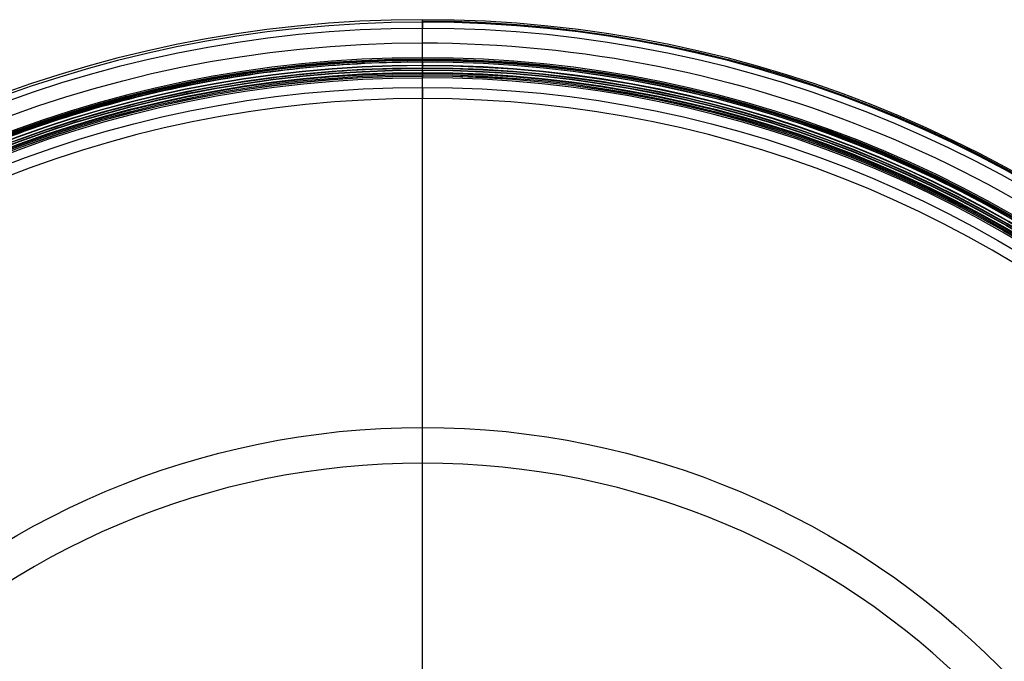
# Model space of a CAD drawing. Header units: millimetres. Extents: x -90 to 90, y -91 to 90.
# Tile 255 of 256: x -30 to 43, y 43 to 90. Entities that reach past the tile are written whole.
import ezdxf

# ---------------------------------------------------------------- set-up
doc = ezdxf.new("R2010")
doc.units = ezdxf.units.MM
doc.layers.add('Layer 01', color=7, linetype='Continuous', true_color=0x000000)

# ---------------------------------------------------------------- blocks, each defined once
blk = doc.blocks.new('PRT0029.stp')
at = {"layer": 'Layer 01', "color": 254, "true_color": 0xcad1ee}
for p, q in [((0, 163.458, -17.25), (0, 163.458, -84.194)), ((0, 163.027, -86.989), (0, 160.958, -87.097)), ((0, 160.958, -16.25), (0, 160.958, -87.097))]:
    blk.add_line(p, q, dxfattribs=at)
at = {"layer": 'Layer 01', "color": 254, "true_color": 0xcad1ee, "extrusion": (0, 1, 0)}
for centre, radius, start, end in [((0, 0, 163.027), 86.989, 270, 360), ((0, 0, 163.358), 86.619, 270, 90), ((0, 0, 163.309), 86.441, 270, 90), ((0, 0, 163.458), 84.194, 270, 90), ((0, 0, 163.458), 84.194, 90, 270), ((0, 0, 163.358), 86.639, 90, 270), ((0, 0, 163.358), 86.619, 90, 270), ((0, 0, 163.309), 86.441, 90, 270), ((0, 0, 163.262), 86.88, 90, 270), ((0, 0, 163.027), 86.989, 180, 270), ((0, 0, 162.982), 85.856, 90, 270), ((0, 0, 160.958), 87.097, 180, 360)]:
    blk.add_arc(centre, radius, start, end, dxfattribs=at)
at = {"layer": 'Layer 01', "color": 254, "true_color": 0xcad1ee, "extrusion": (0, -1, 0)}
for centre, radius, start, end in [((0, 0, -163.176), 86.312, 90, 270), ((0, 0, -163.215), 85.024, 90, 270), ((0, 0, -163.358), 86.626, 270, 90), ((0, 0, -163.215), 85.024, 270, 90), ((0, 0, -163.176), 86.312, 270, 90), ((0, 0, -163), 86.118, 90, 270), ((0, 0, -162.968), 85.961, 90, 270), ((0, 0, -162.982), 85.856, 90, 270), ((0, 0, -163), 86.118, 270, 90), ((0, 0, -162.968), 85.961, 270, 90)]:
    blk.add_arc(centre, radius, start, end, dxfattribs=at)
at = {"layer": 'Layer 01', "color": 254, "true_color": 0xcad1ee, "extrusion": (-1, 0, 0)}
for centre, radius, start, end in [((-226.949, -103.291), 66.3, 15.99316, 16.74026), ((-163.008, -86.619), 0.35, 118.64641, 149.3232), ((-163.008, -86.639), 0.35, 223.5, 267), ((-163.368, -85.961), 0.4, 298.64641, 336.94623), ((-163.368, -85.961), 0.4, 336.94623, 15.24606)]:
    blk.add_arc(centre, radius, start, end, dxfattribs=at)
at = {"layer": 'Layer 01', "color": 254, "true_color": 0xcad1ee, "extrusion": (1, 0, 0)}
blk.add_arc((226.949, -103.291), 66.3, 164.00684, 164.75394, dxfattribs=at)
at = {"layer": 'Layer 01', "color": 254, "true_color": 0xcad1ee}
blk.add_open_spline([(0, 163.262, -86.88), (-5.686, 163.272, -86.869), (-11.371, 163.272, -86.309), (-22.524, 163.272, -84.091), (-27.991, 163.272, -82.432), (-38.496, 163.272, -78.081), (-43.535, 163.272, -75.388), (-52.989, 163.272, -69.07), (-57.405, 163.272, -65.446), (-65.446, 163.272, -57.405), (-69.07, 163.272, -52.989), (-75.388, 163.272, -43.535), (-78.081, 163.272, -38.496), (-82.432, 163.272, -27.991), (-84.091, 163.272, -22.524), (-86.309, 163.272, -11.371), (-86.869, 163.272, -5.686), (-86.869, 163.272, 5.686), (-86.309, 163.272, 11.371), (-84.091, 163.272, 22.524), (-82.432, 163.272, 27.991), (-78.081, 163.272, 38.496), (-75.388, 163.272, 43.535), (-69.07, 163.272, 52.989), (-65.446, 163.272, 57.405), (-57.405, 163.272, 65.446), (-52.989, 163.272, 69.07), (-43.535, 163.272, 75.388), (-38.496, 163.272, 78.081), (-27.991, 163.272, 82.432), (-22.524, 163.272, 84.091), (-11.371, 163.272, 86.309), (-5.686, 163.272, 86.869), (0, 163.262, 86.88)], degree=3, knots=[-273.345341, -273.345341, -273.345341, -273.345341, -256.261258, -256.261258, -239.177174, -239.177174, -222.09309, -222.09309, -205.009006, -205.009006, -187.924922, -187.924922, -170.840838, -170.840838, -153.756755, -153.756755, -136.672671, -136.672671, -119.588587, -119.588587, -102.504503, -102.504503, -85.420419, -85.420419, -68.336335, -68.336335, -51.252252, -51.252252, -34.168168, -34.168168, -17.084084, -17.084084, 0, 0, 0, 0], dxfattribs=at)
for points in [[(0, 163.358, -86.626), (0, 163.36, -86.561), (0, 163.342, -86.497), (0, 163.309, -86.441)], [(0, 163.262, -86.88), (0, 163.319, -86.805), (0, 163.357, -86.716), (0, 163.358, -86.626)]]:
    blk.add_open_spline(points, degree=3, dxfattribs=at)
blk = doc.blocks.new('PRT0048.stp')
at = {"layer": 'Layer 01', "color": 254, "true_color": 0xcad1ee}
blk.add_line((0, 159.958, -87.2), (0, 159.958, -90), dxfattribs=at)
at = {"layer": 'Layer 01', "color": 254, "true_color": 0xcad1ee, "extrusion": (1, 0, 0)}
for centre, radius, start, end in [((226.949, -103.291), 63.5, 107.70718, 137.02352), ((226.949, -103.291), 66.3, 107.70718, 136.17496), ((226.949, -103.291), 63.5, 137.02352, 166.33987), ((226.949, -103.291), 66.3, 136.17496, 164.64273), ((163.301, -87.822), 2, 273, 309.66993)]:
    blk.add_arc(centre, radius, start, end, dxfattribs=at)
at = {"layer": 'Layer 01', "color": 254, "true_color": 0xcad1ee, "extrusion": (0, -1, 0)}
for centre, radius, start, end in [((0, 0, -180.49), 60.003, 180, 0), ((0, 0, -165.245), 88.294, 180, 270), ((0, 0, -165.245), 88.294, 270, 0), ((0, 0, -163.299), 86.915, 90, 270), ((0, 0, -163.226), 86.284, 90, 270), ((0, 0, -163.016), 85.732, 180, 270), ((0, 0, -163.36), 86.429, 270, 90), ((0, 0, -163.299), 86.915, 270, 90), ((0, 0, -163.226), 86.284, 270, 90), ((0, 0, -162.998), 85.864, 90, 270), ((0, 0, -162.998), 85.864, 270, 90), ((0, 0, -161.682), 89.91, 270, 90), ((0, 0, -161.494), 87.119, 90, 270)]:
    blk.add_arc(centre, radius, start, end, dxfattribs=at)
at = {"layer": 'Layer 01', "color": 254, "true_color": 0xcad1ee, "extrusion": (0, 1, 0)}
for centre, radius, start, end in [((0, 0, 179.116), 57.381, 180, 0), ((0, 0, 164.578), 89.362, 270, 90), ((0, 0, 164.578), 89.362, 90, 270), ((0, 0, 163.406), 89.819, 270, 90), ((0, 0, 163.029), 87.039, 270, 90), ((0, 0, 163.408), 86.639, 270, 90), ((0, 0, 163.031), 86.042, 270, 90), ((0, 0, 163.408), 86.633, 90, 270), ((0, 0, 163.408), 86.619, 90, 270), ((0, 0, 163.408), 86.639, 90, 270), ((0, 0, 163.406), 89.819, 90, 270), ((0, 0, 163.031), 86.042, 90, 270), ((0, 0, 163.029), 87.039, 90, 270), ((0, 0, 163.016), 85.732, 180, 270), ((0, 0, 159.958), 90, 270, 90), ((0, 0, 159.958), 87.2, 270, 90), ((0, 0, 159.958), 90, 90, 270), ((0, 0, 159.958), 87.2, 90, 270)]:
    blk.add_arc(centre, radius, start, end, dxfattribs=at)
at = {"layer": 'Layer 01', "color": 254, "true_color": 0xcad1ee, "extrusion": (-1, 0, 0)}
for centre, radius, start, end in [((-163.301, -87.822), 2, 193.66013, 230.33007), ((-163.008, -86.619), 0.4, 122.96675, 151.48337), ((-163.008, -86.639), 0.4, 223.5, 267), ((-163.498, -85.864), 0.5, 302.96675, 339.16201), ((-163.498, -85.864), 0.5, 339.16201, 15.35727)]:
    blk.add_arc(centre, radius, start, end, dxfattribs=at)
at = {"layer": 'Layer 01', "color": 254, "true_color": 0xcad1ee}
blk.add_open_spline([(0, 163.36, 86.429), (-5.658, 163.368, 86.444), (-11.315, 163.368, 85.887), (-22.413, 163.368, 83.679), (-27.854, 163.368, 82.029), (-38.308, 163.368, 77.699), (-43.322, 163.368, 75.019), (-52.73, 163.368, 68.733), (-57.125, 163.368, 65.126), (-65.126, 163.368, 57.125), (-68.733, 163.368, 52.73), (-75.019, 163.368, 43.322), (-77.699, 163.368, 38.308), (-82.029, 163.368, 27.854), (-83.679, 163.368, 22.413), (-85.887, 163.368, 11.315), (-86.444, 163.368, 5.658), (-86.444, 163.368, -5.658), (-85.887, 163.368, -11.315), (-83.679, 163.368, -22.413), (-82.029, 163.368, -27.854), (-77.699, 163.368, -38.308), (-75.019, 163.368, -43.322), (-68.733, 163.368, -52.73), (-65.126, 163.368, -57.125), (-57.125, 163.368, -65.126), (-52.73, 163.368, -68.733), (-43.322, 163.368, -75.019), (-38.308, 163.368, -77.699), (-27.854, 163.368, -82.029), (-22.413, 163.368, -83.679), (-11.315, 163.368, -85.887), (-5.658, 163.368, -86.444), (0, 163.36, -86.429)], degree=3, knots=[0, 0, 0, 0, 17.000532, 17.000532, 34.001065, 34.001065, 51.001597, 51.001597, 68.00213, 68.00213, 85.002662, 85.002662, 102.003195, 102.003195, 119.003727, 119.003727, 136.00426, 136.00426, 153.004792, 153.004792, 170.005324, 170.005324, 187.005857, 187.005857, 204.006389, 204.006389, 221.006922, 221.006922, 238.007454, 238.007454, 255.007987, 255.007987, 272.008519, 272.008519, 272.008519, 272.008519], dxfattribs=at)
for points, degree in [([(0, 163.408, -86.633), (0, 163.41, -86.563), (0, 163.394, -86.494), (0, 163.36, -86.429)], 3), ([(0, 163.299, -86.915), (0, 163.37, -86.84), (0, 163.41, -86.736), (0, 163.408, -86.633)], 3), ([(0, 163.406, -89.819), (0, 159.958, -90)], 1), ([(0, 163.029, -87.039), (0, 159.958, -87.2)], 1)]:
    blk.add_open_spline(points, degree=degree, dxfattribs=at)

msp = doc.modelspace()

# ---------------------------------------------------------------- block references
at = {"layer": 'Layer 01', "extrusion": (0, -1, 0)}
for name in ['PRT0048.stp', 'PRT0029.stp']:
    msp.add_blockref(name, (0, 0.4), dxfattribs=at)

doc.saveas('drawing.dxf')
